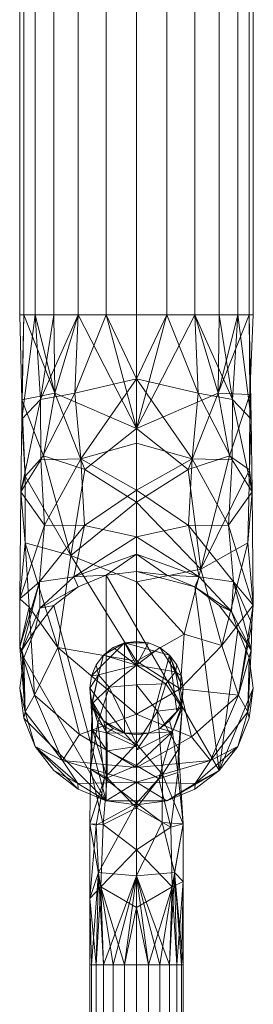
# Model space of a CAD drawing. Header units: millimetres. Extents: x -510 to 60, y -390 to 32.
# Tile 7 of 13: x -13 to 13, y -179 to -74. Entities that reach past the tile are written whole.
import ezdxf

# ---------------------------------------------------------------- set-up
doc = ezdxf.new("R2010")
doc.units = ezdxf.units.MM
doc.layers.add('M-520-M_DRAINAGE_FW', color=2, linetype='Continuous', lineweight=30)

# ---------------------------------------------------------------- blocks, each defined once
blk = doc.blocks.new('AmericanStandard_SensorFaucet_LineSensorTechnology__FFAS8508-A00500BC0_ - Line-sensor Technology In-wall Sensor Faucet-4506-3D View 1')
at = {"layer": 'M-520-M_DRAINAGE_FW', "lineweight": 9}
mesh = blk.add_polyface(dxfattribs=at)
corners = [(0, -40, -37.63), (-3.24, -40, -38.06), (-6.25, -40, -39.31), (-8.84, -40, -41.3), (-10.83, -40, -43.88), (-12.07, -40, -46.9), (-12.5, -40, -50.13), (-12.07, -40, -53.37), (-10.83, -40, -56.38), (-8.84, -40, -58.97), (-6.25, -40, -60.96), (-3.24, -40, -62.21), (0, -40, -62.63), (0, -105.43, -62.63), (-3.24, -105.43, -62.21), (-6.25, -105.43, -60.96), (-8.84, -105.43, -58.97), (-10.83, -105.43, -56.38), (-12.07, -105.43, -53.37), (-12.5, -105.43, -50.13), (-12.07, -105.43, -46.9), (-10.83, -105.43, -43.88), (-8.84, -105.43, -41.3), (-6.25, -105.43, -39.31), (-3.24, -105.43, -38.06), (0, -105.43, -37.63)]
mesh.append_faces([[corners[k] for k in face] for face in [(11, 14, 15, 10), (9, 16, 17, 8), (10, 15, 16, 9), (8, 17, 18, 7), (19, 6, 7, 18), (5, 20, 21, 4), (2, 23, 24, 1), (3, 22, 23, 2), (20, 5, 6, 19)]], dxfattribs={"vtx0": -1, "vtx2": -1})
mesh.append_faces([[corners[k] for k in face] for face in [(21, 22, 3, 4)]], dxfattribs={"vtx1": -1, "vtx3": -1})
mesh.append_faces([[corners[k] for k in face] for face in [(12, 13, 14, 11)]], dxfattribs={"vtx2": -1})
mesh.append_faces([[corners[k] for k in face] for face in [(24, 25, 0, 1)]], dxfattribs={"vtx3": -1})
mesh = blk.add_polyface(dxfattribs=at)
corners = [(0, -40, -62.63), (3.24, -40, -62.21), (6.25, -40, -60.96), (8.84, -40, -58.97), (10.83, -40, -56.38), (12.07, -40, -53.37), (12.5, -40, -50.13), (12.07, -40, -46.9), (10.83, -40, -43.88), (8.84, -40, -41.3), (6.25, -40, -39.31), (3.24, -40, -38.06), (0, -40, -37.63), (0, -105.43, -37.63), (3.24, -105.43, -38.06), (6.25, -105.43, -39.31), (8.84, -105.43, -41.3), (10.83, -105.43, -43.88), (12.07, -105.43, -46.9), (12.5, -105.43, -50.13), (12.07, -105.43, -53.37), (10.83, -105.43, -56.38), (8.84, -105.43, -58.97), (6.25, -105.43, -60.96), (3.24, -105.43, -62.21), (0, -105.43, -62.63)]
mesh.append_faces([[corners[k] for k in face] for face in [(1, 24, 25, 0)]], dxfattribs={"vtx0": -1})
mesh.append_faces([[corners[k] for k in face] for face in [(11, 14, 15, 10), (9, 16, 17, 8), (10, 15, 16, 9), (8, 17, 18, 7), (19, 6, 7, 18), (5, 20, 21, 4), (4, 21, 22, 3), (2, 23, 24, 1), (3, 22, 23, 2), (20, 5, 6, 19)]], dxfattribs={"vtx0": -1, "vtx2": -1})
mesh.append_faces([[corners[k] for k in face] for face in [(12, 13, 14, 11)]], dxfattribs={"vtx2": -1})
mesh = blk.add_polyface(dxfattribs=at)
corners = [(0, -132.93, -10.13), (0, -129.24, -23.88), (0, -119.18, -33.95), (0, -105.43, -37.63), (-3.24, -105.43, -38.06), (-6.25, -105.43, -39.31), (-8.84, -105.43, -41.3), (-10.83, -105.43, -43.88), (-12.07, -105.43, -46.9), (-12.5, -105.43, -50.13), (-12.07, -105.43, -53.37), (-10.83, -105.43, -56.38), (-8.84, -105.43, -58.97), (-6.25, -105.43, -60.96), (-3.24, -105.43, -62.21), (0, -105.43, -62.63), (0, -125.52, -58.64), (0, -142.55, -47.26), (0, -153.93, -30.22), (0, -157.93, -10.13), (-3.24, -157.5, -10.13), (-6.25, -156.25, -10.13), (-8.84, -154.27, -10.13), (-10.83, -151.68, -10.13), (-12.07, -148.66, -10.13), (-12.5, -145.43, -10.13), (-12.07, -142.19, -10.13), (-10.83, -139.18, -10.13), (-8.84, -136.59, -10.13), (-6.25, -134.6, -10.13), (-3.24, -133.35, -10.13), (0, -117.61, -60.21), (0, -155.5, -22.32), (-11.9, -129.88, -46.51), (-10.93, -146.18, -31.62), (-10.37, -134.06, -26.57), (-10.24, -120.97, -39.05), (-9.95, -120.54, -55.23), (-7.92, -153.19, -23.77), (-12.29, -141.36, -21.67), (-12.28, -116.62, -46.09), (-11.9, -147.98, -20.63), (-6.69, -133.51, -18.97), (-6.59, -113.83, -38.29), (-8.75, -113.84, -58.33), (-6.27, -155.66, -17.81), (-5.54, -122.02, -58.58), (0, -134.03, -52.95), (-7.04, -131.23, -53.34), (-8.41, -141.09, -44.09), (-5.96, -120.87, -34.69), (-9.86, -127.98, -33.28), (-12.5, -135.86, -36.3), (0, -124.21, -28.92), (-5.55, -128, -28.02), (0, -148.24, -38.74), (-10.26, -114.51, -41.72), (-12.26, -114.53, -51.6), (-11.93, -122.73, -50.29), (-12.37, -124.42, -43.31), (-10.36, -136.87, -20.17), (0, -131.08, -17.01), (0, -112.3, -35.79), (-11.5, -136.76, -42.29), (-12.48, -141, -29.93), (-6.09, -150.41, -33.98)]
mesh.append_faces([[corners[k] for k in face] for face in [(13, 44, 12), (26, 41, 25), (22, 45, 21), (32, 38, 18), (29, 60, 28), (27, 39, 26), (5, 43, 4), (28, 60, 27), (17, 48, 47), (53, 54, 1), (7, 56, 6), (10, 57, 9), (62, 50, 2), (18, 65, 55)]], dxfattribs={"vtx0": -1, "vtx1": -1})
mesh.append_faces([[corners[k] for k in face] for face in [(37, 44, 46), (23, 41, 38), (62, 4, 43), (37, 57, 44), (13, 31, 44), (5, 56, 43), (40, 57, 58), (38, 32, 45), (51, 36, 59), (44, 57, 10), (55, 65, 49), (57, 40, 8), (54, 50, 51), (64, 35, 52), (50, 62, 43), (7, 40, 56), (43, 56, 36), (41, 26, 39), (46, 16, 48), (20, 45, 32), (45, 23, 38), (41, 39, 64), (59, 56, 40), (51, 35, 54), (52, 35, 51), (17, 49, 48), (50, 43, 36), (34, 38, 41), (60, 42, 35), (36, 56, 59), (49, 33, 48), (29, 42, 60), (46, 48, 37), (33, 49, 63), (31, 46, 44), (58, 48, 33), (38, 65, 18), (34, 64, 63), (36, 51, 50), (59, 52, 51), (54, 42, 1), (63, 52, 33), (64, 34, 41), (54, 53, 50), (42, 54, 35), (38, 34, 65), (58, 57, 37), (48, 58, 37), (58, 33, 59), (58, 59, 40), (52, 59, 33), (35, 39, 60), (60, 39, 27), (30, 61, 42), (34, 63, 49), (35, 64, 39), (63, 64, 52), (49, 65, 34)]], dxfattribs={"vtx0": -1, "vtx1": -1, "vtx2": -1})
mesh.append_faces([[corners[k] for k in face] for face in [(31, 13, 14), (44, 10, 11), (44, 11, 12), (41, 23, 24), (41, 24, 25), (45, 20, 21), (46, 31, 16), (49, 17, 55)]], dxfattribs={"vtx0": -1, "vtx2": -1})
mesh.append_faces([[corners[k] for k in face] for face in [(0, 61, 30), (3, 4, 62)]], dxfattribs={"vtx1": -1})
mesh.append_faces([[corners[k] for k in face] for face in [(8, 9, 57), (7, 8, 40), (5, 6, 56), (22, 23, 45), (61, 1, 42), (29, 30, 42), (16, 47, 48), (53, 2, 50)]], dxfattribs={"vtx1": -1, "vtx2": -1})
mesh.append_faces([[corners[k] for k in face] for face in [(14, 15, 31), (32, 19, 20)]], dxfattribs={"vtx2": -1})
mesh = blk.add_polyface(dxfattribs=at)
corners = [(0, -157.93, -10.13), (0, -153.93, -30.22), (0, -142.55, -47.26), (0, -125.52, -58.64), (0, -105.43, -62.63), (3.24, -105.43, -62.21), (6.25, -105.43, -60.96), (8.84, -105.43, -58.97), (10.83, -105.43, -56.38), (12.07, -105.43, -53.37), (12.5, -105.43, -50.13), (12.07, -105.43, -46.9), (10.83, -105.43, -43.88), (8.84, -105.43, -41.3), (6.25, -105.43, -39.31), (3.24, -105.43, -38.06), (0, -105.43, -37.63), (0, -119.18, -33.95), (0, -129.24, -23.88), (0, -132.93, -10.13), (3.24, -133.35, -10.13), (6.25, -134.6, -10.13), (8.84, -136.59, -10.13), (10.83, -139.18, -10.13), (12.07, -142.19, -10.13), (12.5, -145.43, -10.13), (12.07, -148.66, -10.13), (10.83, -151.68, -10.13), (8.84, -154.27, -10.13), (6.25, -156.25, -10.13), (3.24, -157.5, -10.13), (0, -155.5, -22.32), (0, -117.61, -60.21), (11.9, -129.88, -46.51), (10.93, -146.18, -31.62), (10.37, -134.06, -26.57), (10.24, -120.97, -39.05), (9.95, -120.54, -55.23), (7.92, -153.19, -23.77), (12.29, -141.36, -21.67), (12.28, -116.62, -46.09), (11.9, -147.98, -20.63), (6.69, -133.51, -18.97), (6.59, -113.83, -38.29), (8.75, -113.84, -58.33), (6.27, -155.66, -17.81), (5.54, -122.02, -58.58), (6.89, -132.68, -52.57), (9.13, -140.86, -43.31), (12.48, -136.56, -36.25), (5.96, -120.87, -34.69), (9.86, -127.98, -33.28), (0, -148.24, -38.74), (0, -124.21, -28.92), (5.55, -128, -28.02), (10.26, -114.51, -41.72), (4.68, -145.51, -42.62), (5.88, -150.64, -33.8), (5.11, -139.64, -48.5), (12.37, -124.42, -43.31), (12.08, -122.05, -50.01), (12.13, -113.98, -52.27), (10.17, -137.24, -17.83), (0, -131.08, -17.01), (0, -112.3, -35.79), (0, -134.03, -52.95), (12.35, -138.54, -28.89)]
mesh.append_faces([[corners[k] for k in face] for face in [(8, 44, 7), (32, 46, 3), (30, 45, 29), (27, 41, 26), (6, 32, 5), (17, 50, 64), (52, 57, 1), (18, 54, 53), (2, 56, 52), (14, 55, 13), (23, 62, 22), (3, 47, 65)]], dxfattribs={"vtx0": -1, "vtx1": -1})
mesh.append_faces([[corners[k] for k in face] for face in [(60, 61, 40), (37, 47, 46), (48, 49, 34), (55, 14, 43), (36, 43, 50), (36, 59, 55), (43, 36, 55), (64, 50, 43), (60, 47, 37), (33, 49, 48), (11, 40, 61), (6, 44, 32), (61, 44, 9), (31, 38, 45), (51, 49, 59), (3, 46, 47), (46, 44, 37), (57, 52, 56), (42, 21, 62), (42, 62, 35), (50, 54, 51), (34, 41, 38), (63, 20, 42), (41, 39, 24), (59, 40, 55), (15, 64, 43), (47, 33, 48), (34, 39, 41), (38, 41, 27), (31, 45, 30), (34, 38, 57), (38, 27, 45), (66, 34, 49), (40, 59, 60), (23, 39, 62), (32, 44, 46), (48, 56, 58), (49, 33, 59), (39, 66, 35), (51, 36, 50), (53, 54, 50), (49, 51, 35), (35, 54, 42), (35, 51, 54), (12, 55, 40), (58, 56, 2), (34, 56, 48), (34, 57, 56), (1, 57, 38), (58, 65, 47), (48, 58, 47), (59, 36, 51), (60, 59, 33), (47, 60, 33), (61, 60, 37), (61, 37, 44), (35, 62, 39), (18, 42, 54), (34, 66, 39), (49, 35, 66)]], dxfattribs={"vtx0": -1, "vtx1": -1, "vtx2": -1})
mesh.append_faces([[corners[k] for k in face] for face in [(55, 12, 13), (44, 6, 7), (61, 9, 10), (42, 18, 63), (43, 14, 15), (41, 25, 26), (41, 24, 25), (50, 17, 53), (61, 10, 11)]], dxfattribs={"vtx0": -1, "vtx2": -1})
mesh.append_faces([[corners[k] for k in face] for face in [(16, 64, 15), (19, 20, 63)]], dxfattribs={"vtx1": -1})
mesh.append_faces([[corners[k] for k in face] for face in [(11, 12, 40), (8, 9, 44), (20, 21, 42), (21, 22, 62), (23, 24, 39), (27, 28, 45), (31, 1, 38), (28, 29, 45), (2, 65, 58)]], dxfattribs={"vtx1": -1, "vtx2": -1})
mesh.append_faces([[corners[k] for k in face] for face in [(30, 0, 31), (32, 4, 5)]], dxfattribs={"vtx2": -1})
mesh = blk.add_polyface(dxfattribs=at)
corners = [(0, -132.93), (-3.24, -133.35), (-6.25, -134.6), (-8.84, -136.59), (-10.83, -139.18), (-12.07, -142.19), (-12.5, -145.43), (-12.07, -148.66), (-10.83, -151.68), (-8.84, -154.27), (-6.25, -156.25), (-3.24, -157.5), (0, -157.93), (3.24, -157.5), (6.25, -156.25), (8.84, -154.27), (10.83, -151.68), (12.07, -148.66), (12.5, -145.43), (12.07, -142.19), (10.83, -139.18), (8.84, -136.59), (6.25, -134.6), (3.24, -133.35)]
mesh.append_faces([[corners[k] for k in face] for face in [(10, 8, 9), (15, 13, 14)]], dxfattribs={"vtx0": -1})
mesh.append_faces([[corners[k] for k in face] for face in [(15, 1, 11, 13)]], dxfattribs={"vtx0": -1, "vtx1": -1, "vtx2": -1, "vtx3": -1})
mesh.append_faces([[corners[k] for k in face] for face in [(22, 0, 1, 15)]], dxfattribs={"vtx0": -1, "vtx2": -1, "vtx3": -1})
mesh.append_faces([[corners[k] for k in face] for face in [(23, 0, 22)]], dxfattribs={"vtx1": -1})
mesh.append_faces([[corners[k] for k in face] for face in [(6, 7, 11, 5)]], dxfattribs={"vtx1": -1, "vtx2": -1})
mesh.append_faces([[corners[k] for k in face] for face in [(7, 8, 10, 11)]], dxfattribs={"vtx1": -1, "vtx3": -1})
mesh.append_faces([[corners[k] for k in face] for face in [(11, 12, 13)]], dxfattribs={"vtx2": -1})
mesh.append_faces([[corners[k] for k in face] for face in [(3, 4, 5, 11), (1, 2, 3, 11), (20, 21, 22, 15), (18, 19, 20, 15)]], dxfattribs={"vtx2": -1, "vtx3": -1})
mesh.append_faces([[corners[k] for k in face] for face in [(15, 16, 17, 18)]], dxfattribs={"vtx3": -1})
mesh = blk.add_polyface(dxfattribs=at)
corners = [(0, -132.93, -10.13), (-3.24, -133.35, -10.13), (-6.25, -134.6, -10.13), (-8.84, -136.59, -10.13), (-10.83, -139.18, -10.13), (-12.07, -142.19, -10.13), (-12.5, -145.43, -10.13), (-12.07, -148.66, -10.13), (-10.83, -151.68, -10.13), (-8.84, -154.27, -10.13), (-6.25, -156.25, -10.13), (-3.24, -157.5, -10.13), (0, -157.93, -10.13), (0, -157.93), (-3.24, -157.5), (-6.25, -156.25), (-8.84, -154.27), (-10.83, -151.68), (-12.07, -148.66), (-12.5, -145.43), (-12.07, -142.19), (-10.83, -139.18), (-8.84, -136.59), (-6.25, -134.6), (-3.24, -133.35), (0, -132.93)]
mesh.append_faces([[corners[k] for k in face] for face in [(1, 24, 25, 0)]], dxfattribs={"vtx0": -1})
mesh.append_faces([[corners[k] for k in face] for face in [(11, 14, 15, 10), (9, 16, 17, 8), (10, 15, 16, 9), (8, 17, 18, 7), (19, 6, 7, 18), (5, 20, 21, 4), (4, 21, 22, 3), (2, 23, 24, 1), (3, 22, 23, 2), (20, 5, 6, 19)]], dxfattribs={"vtx0": -1, "vtx2": -1})
mesh.append_faces([[corners[k] for k in face] for face in [(12, 13, 14, 11)]], dxfattribs={"vtx2": -1})
mesh = blk.add_polyface(dxfattribs=at)
corners = [(0, -157.93, -10.13), (3.24, -157.5, -10.13), (6.25, -156.25, -10.13), (8.84, -154.27, -10.13), (10.83, -151.68, -10.13), (12.07, -148.66, -10.13), (12.5, -145.43, -10.13), (12.07, -142.19, -10.13), (10.83, -139.18, -10.13), (8.84, -136.59, -10.13), (6.25, -134.6, -10.13), (3.24, -133.35, -10.13), (0, -132.93, -10.13), (0, -132.93), (3.24, -133.35), (6.25, -134.6), (8.84, -136.59), (10.83, -139.18), (12.07, -142.19), (12.5, -145.43), (12.07, -148.66), (10.83, -151.68), (8.84, -154.27), (6.25, -156.25), (3.24, -157.5), (0, -157.93)]
mesh.append_faces([[corners[k] for k in face] for face in [(1, 24, 25, 0)]], dxfattribs={"vtx0": -1})
mesh.append_faces([[corners[k] for k in face] for face in [(11, 14, 15, 10), (9, 16, 17, 8), (10, 15, 16, 9), (8, 17, 18, 7), (19, 6, 7, 18), (5, 20, 21, 4), (4, 21, 22, 3), (2, 23, 24, 1), (3, 22, 23, 2), (20, 5, 6, 19)]], dxfattribs={"vtx0": -1, "vtx2": -1})
mesh.append_faces([[corners[k] for k in face] for face in [(12, 13, 14, 11)]], dxfattribs={"vtx2": -1})
mesh = blk.add_polyface(dxfattribs=at)
corners = [(0, -140.43), (1.29, -140.6), (2.5, -141.1), (3.54, -141.89), (4.33, -142.93), (4.83, -144.13), (5, -145.43), (4.83, -146.72), (4.33, -147.93), (3.54, -148.96), (2.5, -149.76), (1.29, -150.26), (0, -150.43), (-1.29, -150.26), (-2.5, -149.76), (-3.54, -148.96), (-4.33, -147.93), (-4.83, -146.72), (-5, -145.43), (-4.83, -144.13), (-4.33, -142.93), (-3.54, -141.89), (-2.5, -141.1), (-1.29, -140.6)]
mesh.append_faces([[corners[k] for k in face] for face in [(11, 13, 23, 3)]], dxfattribs={"vtx0": -1, "vtx1": -1, "vtx2": -1, "vtx3": -1})
mesh.append_faces([[corners[k] for k in face] for face in [(13, 18, 19, 23), (8, 10, 11, 3)]], dxfattribs={"vtx0": -1, "vtx2": -1, "vtx3": -1})
mesh.append_faces([[corners[k] for k in face] for face in [(16, 17, 15), (22, 23, 21), (0, 1, 23), (9, 10, 8), (12, 13, 11)]], dxfattribs={"vtx1": -1})
mesh.append_faces([[corners[k] for k in face] for face in [(20, 21, 23, 19), (7, 8, 3, 6)]], dxfattribs={"vtx1": -1, "vtx2": -1})
mesh.append_faces([[corners[k] for k in face] for face in [(17, 18, 13, 15)]], dxfattribs={"vtx1": -1, "vtx2": -1, "vtx3": -1})
mesh.append_faces([[corners[k] for k in face] for face in [(13, 14, 15)]], dxfattribs={"vtx2": -1})
mesh.append_faces([[corners[k] for k in face] for face in [(1, 2, 3, 23)]], dxfattribs={"vtx2": -1, "vtx3": -1})
mesh.append_faces([[corners[k] for k in face] for face in [(3, 4, 5, 6)]], dxfattribs={"vtx3": -1})
mesh = blk.add_polyface(dxfattribs=at)
corners = [(0, -140.43), (-1.29, -140.6), (-2.5, -141.1), (-3.54, -141.89), (-4.33, -142.93), (-4.83, -144.13), (-5, -145.43), (-4.83, -146.72), (-4.33, -147.93), (-3.54, -148.96), (-2.5, -149.76), (-1.29, -150.26), (0, -150.43), (0, -150.43, 23.13), (-1.29, -150.26, 23.13), (-2.5, -149.76, 23.13), (-3.54, -148.96, 23.13), (-4.33, -147.93, 23.13), (-4.83, -146.72, 23.13), (-5, -145.43, 23.13), (-4.83, -144.13, 23.13), (-4.33, -142.93, 23.13), (-3.54, -141.89, 23.13), (-2.5, -141.1, 23.13), (-1.29, -140.6, 23.13), (0, -140.43, 23.13)]
mesh.append_faces([[corners[k] for k in face] for face in [(1, 24, 25, 0)]], dxfattribs={"vtx0": -1})
mesh.append_faces([[corners[k] for k in face] for face in [(11, 14, 15, 10), (9, 16, 17, 8), (10, 15, 16, 9), (8, 17, 18, 7), (19, 6, 7, 18), (5, 20, 21, 4), (4, 21, 22, 3), (2, 23, 24, 1), (3, 22, 23, 2), (20, 5, 6, 19)]], dxfattribs={"vtx0": -1, "vtx2": -1})
mesh.append_faces([[corners[k] for k in face] for face in [(12, 13, 14, 11)]], dxfattribs={"vtx2": -1})
mesh = blk.add_polyface(dxfattribs=at)
corners = [(0, -175.1, 57.81), (0, -157.76, 53.16), (0, -145.07, 40.47), (0, -140.43, 23.13), (-1.29, -140.6, 23.13), (-2.5, -141.1, 23.13), (-3.54, -141.89, 23.13), (-4.33, -142.93, 23.13), (-4.83, -144.13, 23.13), (-5, -145.43, 23.13), (-4.83, -146.72, 23.13), (-4.33, -147.93, 23.13), (-3.54, -148.96, 23.13), (-2.5, -149.76, 23.13), (-1.29, -150.26, 23.13), (0, -150.43, 23.13), (0, -153.73, 35.47), (0, -162.76, 44.5), (0, -175.1, 47.81), (-1.29, -175.1, 47.98), (-2.5, -175.1, 48.48), (-3.54, -175.1, 49.27), (-4.33, -175.1, 50.31), (-4.83, -175.1, 51.51), (-5, -175.1, 52.81), (-4.83, -175.1, 54.1), (-4.33, -175.1, 55.31), (-3.54, -175.1, 56.34), (-2.5, -175.1, 57.14), (-1.29, -175.1, 57.64), (0, -165.55, 55.25), (0, -142.99, 32.68), (-4.7, -149.9, 35.28), (-5, -159.98, 48.6), (-4.05, -144.03, 33.04), (-4.05, -165.19, 54.2), (-3.81, -166.73, 48.21), (0, -151.71, 27.91), (-4.86, -147.33, 29.62), (-3.17, -150.22, 30), (-4.13, -149.15, 42.68), (-3.56, -160.05, 44.54), (-4.94, -154.13, 43.06), (-3.14, -155.04, 39.33), (0, -151.42, 46.81), (-3.41, -155.07, 49.77), (0, -158.25, 39.98), (-3.15, -152.15, 34.91), (-4.99, -167.99, 51.56), (0, -168.93, 46.15), (-2.94, -145.34, 38.98), (-4.73, -147.12, 37.19), (-4.32, -160.14, 51.63)]
mesh.append_faces([[corners[k] for k in face] for face in [(9, 34, 8), (1, 35, 30), (5, 31, 4), (20, 36, 19), (29, 30, 28), (2, 50, 44), (44, 45, 1), (24, 48, 23), (31, 50, 2)]], dxfattribs={"vtx0": -1, "vtx1": -1})
mesh.append_faces([[corners[k] for k in face] for face in [(40, 42, 45), (51, 38, 32), (38, 39, 32), (32, 43, 42), (43, 32, 47), (39, 14, 37), (43, 46, 41), (31, 6, 34), (41, 36, 33), (9, 38, 34), (51, 42, 40), (37, 47, 39), (44, 50, 40), (45, 42, 33), (34, 50, 31), (22, 48, 36), (42, 43, 41), (51, 40, 50), (36, 48, 33), (17, 36, 41), (27, 30, 35), (25, 35, 48), (40, 45, 44), (45, 52, 1), (39, 47, 32), (39, 38, 12), (33, 42, 41), (52, 45, 33), (51, 50, 34), (16, 43, 47), (48, 35, 52), (36, 49, 19), (38, 51, 34), (42, 51, 32), (48, 52, 33), (1, 52, 35)]], dxfattribs={"vtx0": -1, "vtx1": -1, "vtx2": -1})
mesh.append_faces([[corners[k] for k in face] for face in [(38, 11, 12), (47, 37, 16), (34, 6, 7), (38, 10, 11), (36, 20, 21), (36, 21, 22), (35, 25, 26), (39, 13, 14), (43, 16, 46), (36, 17, 49)]], dxfattribs={"vtx0": -1, "vtx2": -1})
mesh.append_faces([[corners[k] for k in face] for face in [(12, 13, 39), (5, 6, 31), (46, 17, 41), (9, 10, 38), (7, 8, 34), (22, 23, 48), (24, 25, 48), (26, 27, 35), (27, 28, 30)]], dxfattribs={"vtx1": -1, "vtx2": -1})
mesh.append_faces([[corners[k] for k in face] for face in [(29, 0, 30), (49, 18, 19), (31, 3, 4), (14, 15, 37)]], dxfattribs={"vtx2": -1})
mesh = blk.add_polyface(dxfattribs=at)
corners = [(0, -150.43), (1.29, -150.26), (2.5, -149.76), (3.54, -148.96), (4.33, -147.93), (4.83, -146.72), (5, -145.43), (4.83, -144.13), (4.33, -142.93), (3.54, -141.89), (2.5, -141.1), (1.29, -140.6), (0, -140.43), (0, -140.43, 23.13), (1.29, -140.6, 23.13), (2.5, -141.1, 23.13), (3.54, -141.89, 23.13), (4.33, -142.93, 23.13), (4.83, -144.13, 23.13), (5, -145.43, 23.13), (4.83, -146.72, 23.13), (4.33, -147.93, 23.13), (3.54, -148.96, 23.13), (2.5, -149.76, 23.13), (1.29, -150.26, 23.13), (0, -150.43, 23.13)]
mesh.append_faces([[corners[k] for k in face] for face in [(1, 24, 25, 0)]], dxfattribs={"vtx0": -1})
mesh.append_faces([[corners[k] for k in face] for face in [(11, 14, 15, 10), (9, 16, 17, 8), (10, 15, 16, 9), (8, 17, 18, 7), (19, 6, 7, 18), (5, 20, 21, 4), (4, 21, 22, 3), (2, 23, 24, 1), (3, 22, 23, 2), (20, 5, 6, 19)]], dxfattribs={"vtx0": -1, "vtx2": -1})
mesh.append_faces([[corners[k] for k in face] for face in [(12, 13, 14, 11)]], dxfattribs={"vtx2": -1})
mesh = blk.add_polyface(dxfattribs=at)
corners = [(0, -175.1, 47.81), (0, -162.76, 44.5), (0, -153.73, 35.47), (0, -150.43, 23.13), (1.29, -150.26, 23.13), (2.5, -149.76, 23.13), (3.54, -148.96, 23.13), (4.33, -147.93, 23.13), (4.83, -146.72, 23.13), (5, -145.43, 23.13), (4.83, -144.13, 23.13), (4.33, -142.93, 23.13), (3.54, -141.89, 23.13), (2.5, -141.1, 23.13), (1.29, -140.6, 23.13), (0, -140.43, 23.13), (0, -145.07, 40.47), (0, -157.76, 53.16), (0, -175.1, 57.81), (1.29, -175.1, 57.64), (2.5, -175.1, 57.14), (3.54, -175.1, 56.34), (4.33, -175.1, 55.31), (4.83, -175.1, 54.1), (5, -175.1, 52.81), (4.83, -175.1, 51.51), (4.33, -175.1, 50.31), (3.54, -175.1, 49.27), (2.5, -175.1, 48.48), (1.29, -175.1, 47.98), (0, -142.99, 32.68), (0, -165.55, 55.25), (4.9, -147.59, 36.72), (5, -159.98, 48.6), (4.05, -165.19, 54.2), (3.85, -150.13, 31.97), (3.81, -166.73, 48.21), (4.17, -143.7, 31.25), (4.85, -147.29, 29.19), (4.42, -154.47, 41.07), (4.48, -151.97, 45.09), (3.13, -144.99, 37.99), (0, -151.42, 46.81), (2.79, -154.71, 50.12), (2.24, -147.89, 43.76), (3.69, -160.33, 44.89), (0, -158.25, 39.98), (2.4, -155.16, 38.68), (0, -152.08, 29.3), (5, -166.15, 51.21), (0, -168.93, 46.15), (2.74, -159.84, 53.35)]
mesh.append_faces([[corners[k] for k in face] for face in [(4, 48, 3)]], dxfattribs={"vtx0": -1})
mesh.append_faces([[corners[k] for k in face] for face in [(14, 30, 13), (20, 31, 19), (24, 34, 23), (12, 37, 11), (21, 31, 20), (31, 51, 17), (42, 44, 16), (2, 47, 46), (26, 49, 25)]], dxfattribs={"vtx0": -1, "vtx1": -1})
mesh.append_faces([[corners[k] for k in face] for face in [(32, 37, 41), (13, 30, 37), (32, 38, 37), (40, 44, 43), (51, 43, 17), (38, 35, 6), (33, 36, 45), (30, 41, 37), (24, 49, 34), (44, 32, 41), (9, 37, 38), (32, 40, 39), (32, 39, 35), (31, 21, 34), (2, 35, 47), (33, 39, 40), (33, 43, 51), (47, 45, 46), (33, 45, 39), (32, 44, 40), (35, 39, 47), (36, 1, 45), (43, 44, 42), (34, 49, 33), (32, 35, 38), (36, 49, 26), (33, 49, 36), (16, 44, 41), (29, 50, 36), (31, 34, 51), (33, 40, 43), (45, 47, 39), (35, 48, 4), (33, 51, 34)]], dxfattribs={"vtx0": -1, "vtx1": -1, "vtx2": -1})
mesh.append_faces([[corners[k] for k in face] for face in [(45, 1, 46), (37, 10, 11), (38, 8, 9), (35, 4, 5), (43, 42, 17), (49, 24, 25), (34, 21, 22), (41, 30, 16), (35, 2, 48), (36, 28, 29)]], dxfattribs={"vtx0": -1, "vtx2": -1})
mesh.append_faces([[corners[k] for k in face] for face in [(0, 50, 29), (18, 19, 31)]], dxfattribs={"vtx1": -1})
mesh.append_faces([[corners[k] for k in face] for face in [(12, 13, 37), (9, 10, 37), (7, 8, 38), (6, 7, 38), (22, 23, 34), (5, 6, 35), (26, 27, 36), (27, 28, 36), (50, 1, 36)]], dxfattribs={"vtx1": -1, "vtx2": -1})
mesh.append_faces([[corners[k] for k in face] for face in [(14, 15, 30)]], dxfattribs={"vtx2": -1})
mesh = blk.add_polyface(dxfattribs=at)
corners = [(0, -175.1, 57.81), (-1.29, -175.1, 57.64), (-2.5, -175.1, 57.14), (-3.54, -175.1, 56.34), (-4.33, -175.1, 55.31), (-4.83, -175.1, 54.1), (-5, -175.1, 52.81), (-4.83, -175.1, 51.51), (-4.33, -175.1, 50.31), (-3.54, -175.1, 49.27), (-2.5, -175.1, 48.48), (-1.29, -175.1, 47.98), (0, -175.1, 47.81), (0, -204.74, 47.81), (-1.29, -204.74, 47.98), (-2.5, -204.74, 48.48), (-3.54, -204.74, 49.27), (-4.33, -204.74, 50.31), (-4.83, -204.74, 51.51), (-5, -204.74, 52.81), (-4.83, -204.74, 54.1), (-4.33, -204.74, 55.31), (-3.54, -204.74, 56.34), (-2.5, -204.74, 57.14), (-1.29, -204.74, 57.64), (0, -204.74, 57.81)]
mesh.append_faces([[corners[k] for k in face] for face in [(1, 24, 25, 0)]], dxfattribs={"vtx0": -1})
mesh.append_faces([[corners[k] for k in face] for face in [(11, 14, 15, 10), (9, 16, 17, 8), (10, 15, 16, 9), (8, 17, 18, 7), (19, 6, 7, 18), (5, 20, 21, 4), (4, 21, 22, 3), (2, 23, 24, 1), (3, 22, 23, 2), (20, 5, 6, 19)]], dxfattribs={"vtx0": -1, "vtx2": -1})
mesh.append_faces([[corners[k] for k in face] for face in [(12, 13, 14, 11)]], dxfattribs={"vtx2": -1})
mesh = blk.add_polyface(dxfattribs=at)
corners = [(0, -175.1, 47.81), (1.29, -175.1, 47.98), (2.5, -175.1, 48.48), (3.54, -175.1, 49.27), (4.33, -175.1, 50.31), (4.83, -175.1, 51.51), (5, -175.1, 52.81), (4.83, -175.1, 54.1), (4.33, -175.1, 55.31), (3.54, -175.1, 56.34), (2.5, -175.1, 57.14), (1.29, -175.1, 57.64), (0, -175.1, 57.81), (0, -204.74, 57.81), (1.29, -204.74, 57.64), (2.5, -204.74, 57.14), (3.54, -204.74, 56.34), (4.33, -204.74, 55.31), (4.83, -204.74, 54.1), (5, -204.74, 52.81), (4.83, -204.74, 51.51), (4.33, -204.74, 50.31), (3.54, -204.74, 49.27), (2.5, -204.74, 48.48), (1.29, -204.74, 47.98), (0, -204.74, 47.81)]
mesh.append_faces([[corners[k] for k in face] for face in [(1, 24, 25, 0)]], dxfattribs={"vtx0": -1})
mesh.append_faces([[corners[k] for k in face] for face in [(11, 14, 15, 10), (9, 16, 17, 8), (10, 15, 16, 9), (8, 17, 18, 7), (19, 6, 7, 18), (5, 20, 21, 4), (4, 21, 22, 3), (2, 23, 24, 1), (3, 22, 23, 2), (20, 5, 6, 19)]], dxfattribs={"vtx0": -1, "vtx2": -1})
mesh.append_faces([[corners[k] for k in face] for face in [(12, 13, 14, 11)]], dxfattribs={"vtx2": -1})

msp = doc.modelspace()

# ---------------------------------------------------------------- block references
at = {"layer": 'M-520-M_DRAINAGE_FW', "lineweight": 9}
msp.add_blockref('AmericanStandard_SensorFaucet_LineSensorTechnology__FFAS8508-A00500BC0_ - Line-sensor Technology In-wall Sensor Faucet-4506-3D View 1', (0, 0), dxfattribs=at)

doc.saveas('drawing.dxf')
